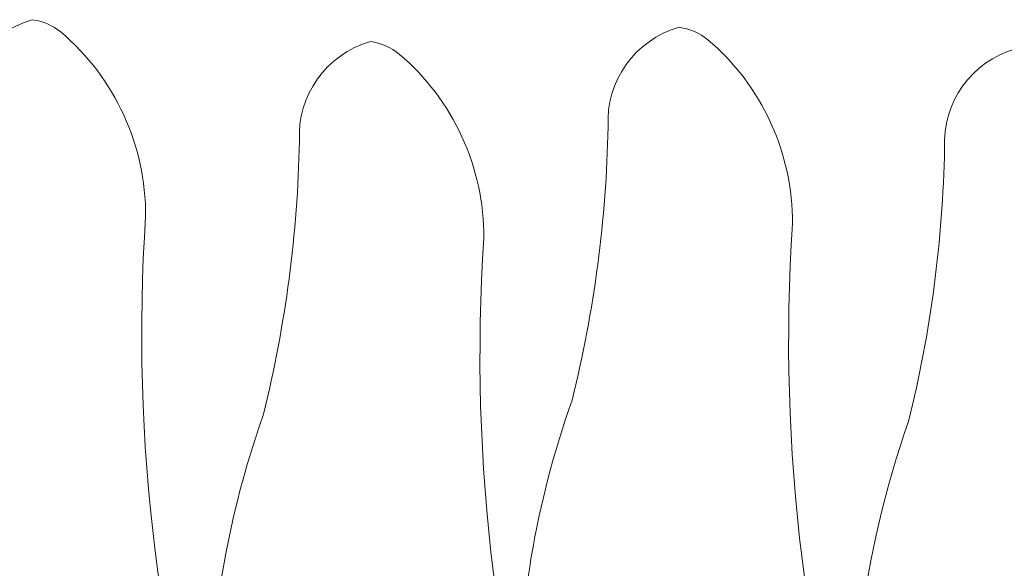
# Model space of a CAD drawing. Header units: metres. Extents: x 779 to 7046, y -512 to 9570.
# Tile 126 of 256: x 2470.75 to 2475.62, y -211.05 to -208.34. Entities that reach past the tile are written whole.
import ezdxf

# ---------------------------------------------------------------- set-up
doc = ezdxf.new("R2010")
doc.units = ezdxf.units.M
doc.linetypes.add('CIĄGłA', pattern=[0])
doc.layers.add('PDF _Geometria', color=7, linetype='Continuous')
doc.layers.add('ZP_Zieleń', color=252, linetype='Continuous', lineweight=5)

# ---------------------------------------------------------------- blocks, each defined once
blk = doc.blocks.new('B-B')
at = {"layer": 'ZP_Zieleń', "linetype": 'CIĄGłA'}
for points, elevation in [([(24.8418, -66.8795, -0.091371), (26.5383, -66.835, 0.05564), (27.9003, -66.7626, -0.350731), (28.4491, -67.0178, -0.133833), (28.4146, -67.1696, -0.220952), (27.5952, -67.7484, 0.0963), (24.4497, -68.7509, -0.033663), (24.0065, -69.0059)], -10.04), ([(24.611, -68.6649, 0.003518), (24.6831, -68.6363, -0.111333), (26.7383, -68.501, 0.05564), (28.1002, -68.4286, -0.350731), (28.649, -68.6838, -0.133833), (28.6145, -68.8356, -0.220952), (27.7951, -69.4144, 0.0963), (24.6496, -70.417, -0.026218), (24.3073, -70.6207)], -3077917.2191), ([(25.4885, -70.0151, -0.086025), (27.0876, -69.9901, 0.05564), (28.4495, -69.9177, -0.350731), (28.9983, -70.1729, -0.133833), (28.9638, -70.3247, -0.220952), (28.1444, -70.9035, 0.0963), (24.9989, -71.9061, -0.031076), (24.591, -72.1436, -0.031076)], -3077917.2191), ([(25.2327, -71.7821, -0.111333), (27.2879, -71.6468, 0.05564), (28.6498, -71.5744, -0.350731), (29.1986, -71.8296, -0.133833), (29.1641, -71.9814, -0.220952), (28.3447, -72.5602, 0.0963), (25.1992, -73.5627, -0.023751), (24.89, -73.7489)], -10.04)]:
    blk.add_lwpolyline(points, format="xyb", dxfattribs=dict(at, elevation=elevation))

msp = doc.modelspace()

# ---------------------------------------------------------------- block references
at = {"layer": 'PDF _Geometria', "linetype": 'CIĄGłA', "rotation": 79.44877770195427}
msp.add_blockref('B-B', (2399.7141, -224.034, 10.04), dxfattribs=at)

doc.saveas('drawing.dxf')
